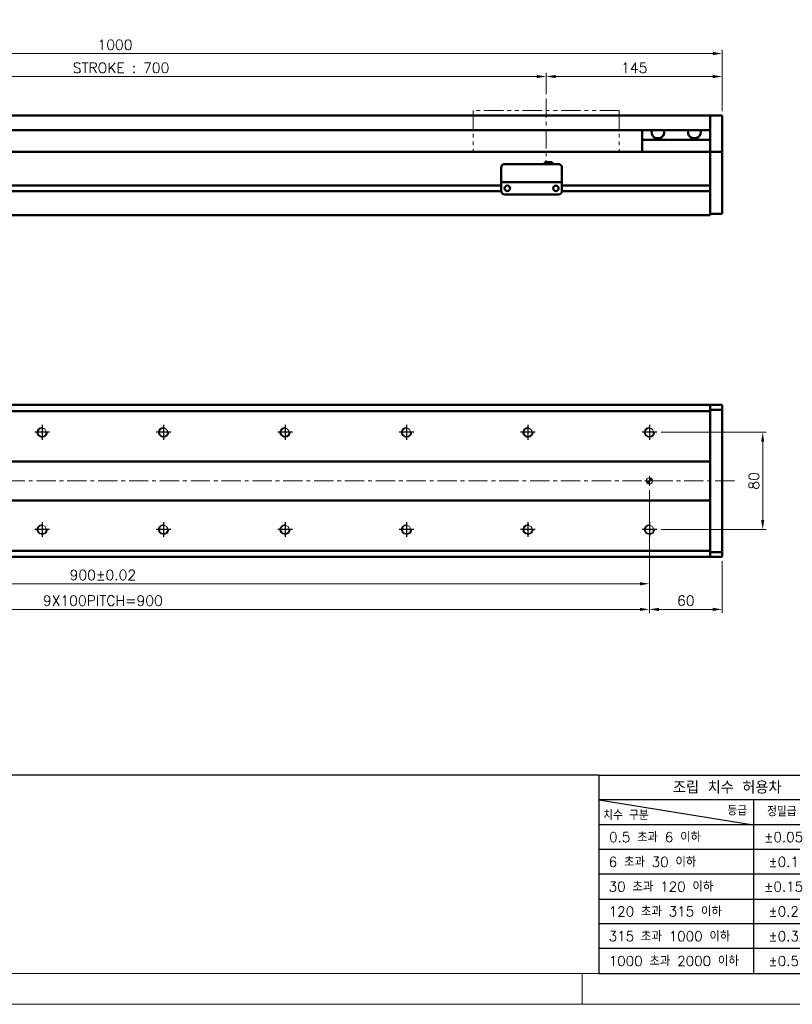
# Model space of a CAD drawing. Header units: millimetres. Extents: x 46891 to 50687, y 6223 to 10043.
# Tile 2 of 4: x 49154 to 49790, y 8529 to 9339. Entities that reach past the tile are written whole.
import ezdxf

# ---------------------------------------------------------------- set-up
doc = ezdxf.new("R2010")
doc.units = ezdxf.units.MM
doc.header["$LTSCALE"] = 0.5
doc.linetypes.add('CENTER', pattern=[50.8, 31.75, -6.35, 6.35, -6.35])
doc.linetypes.add('PHANTOM', pattern=[63.5, 31.75, -6.35, 6.35, -6.35, 6.35, -6.35])
doc.layers.get('0').update_dxf_attribs({"lineweight": 20})
doc.layers.add('1', color=1, linetype='CENTER', lineweight=13)
doc.layers.add('외형선(ISO)', color=7, linetype='Continuous', lineweight=50)
for name, color, linetype in [('3', 3, 'Continuous'), ('C', 1, 'CENTER'), ('DIM', 4, 'Continuous')]:
    doc.layers.add(name, color=color, linetype=linetype)
doc.styles.add('DSR TEXT', font='romans.shx', dxfattribs={"bigfont": 'whgtxt.shx'})
doc.styles.get("Standard").update_dxf_attribs({"font": 'romans.shx', "bigfont": 'whgtxt.shx'})
doc.dimstyles.new('DSR', dxfattribs={"dimscale": 2, "dimtxt": 3, "dimasz": 3, "dimexe": 0.5, "dimexo": 0.5, "dimgap": 0.5, "dimtad": 1, "dimdsep": 46, "dimtxsty": 'Standard', "dimcen": 2.5, "dimclrd": 4, "dimclre": 4, "dimclrt": 2, "dimadec": 0, "dimazin": 2, "dimtfac": 1, "dimtmove": 0, "dimatfit": 3, "dimfxl": 0, "dimlwd": -1, "dimlwe": -1, "dimarcsym": 0})

# ---------------------------------------------------------------- blocks, each defined once
blk = doc.blocks.new('A$C13F00394')
at = {"layer": '3'}
for p, q in [((0, 32), (-207.68, 32)), ((0, 32), (202.32, 32)), ((0, 32), (0, 0)), ((0, 28), (25, 24)), ((43.43, 28), (0, 28)), ((25, 28), (25, 0)), ((43.43, 24), (0, 24)), ((43.43, 20), (0, 20)), ((43.43, 16), (0, 16)), ((0, 12), (129.32, 12)), ((43.43, 8), (0, 8)), ((43.43, 4), (0, 4)), ((0, 0), (202.32, 0))]:
    blk.add_line(p, q, dxfattribs=at)
at = {"color": 0, "style": 'DSR TEXT'}
for s, height, p in [('조립 치수 허용차', 2, (11.97, 29.02)), ('등급', 1.5, (20.77, 25.52)), ('정밀급', 1.5, (27.18, 25.37)), ('치수 구분', 1.5, (0.69, 24.78)), (' 0.5 초과 6 이하', 1.6, (0.56, 21.19)), (' 6 초과 30 이하', 1.6, (0.49, 17.19)), (' 30 초과 120 이하', 1.6, (0.49, 13.19)), (' 120 초과 315 이하', 1.6, (0.49, 9.19)), (' 315 초과 1000 이하', 1.6, (0.49, 5.19)), (' 1000 초과 2000 이하', 1.6, (0.49, 1.19))]:
    blk.add_text(s, height=height, dxfattribs=at).set_placement(p)
at = {"color": 0, "char_height": 1.6, "attachment_point": 5, "style": 'DSR TEXT'}
for s, insert in [('%%P0.05', (29.85, 22)), ('%%P0.1', (29.85, 18)), ('%%P0.15', (29.85, 14)), ('%%P0.2', (29.85, 10)), ('%%P0.3', (29.85, 6)), ('%%P0.5', (29.85, 2))]:
    blk.add_mtext(s, dxfattribs=dict(at, insert=insert))
blk = doc.blocks.new('A$C1C1952E1')
at = {"color": 1}
blk.add_lwpolyline([(0, 0), (420, 0), (420, 297), (0, 297)], close=True, dxfattribs=at)
at = {"color": 3}
blk.add_lwpolyline([(5, 5), (415, 5), (415, 292), (5, 292)], close=True, dxfattribs=at)
blk = doc.blocks.new('*D85')
at = {"color": 1, "linetype": 'ByBlock'}
for p, q in [((48887.25, 9278.16), (48887.25, 9295.56)), ((49587.25, 9278.16), (49587.25, 9295.56)), ((48895.05, 9292.56), (49579.45, 9292.56))]:
    blk.add_line(p, q, dxfattribs=at)
at = {"color": 1}
for points in [[(48895.05, 9293.86), (48895.05, 9291.26), (48887.25, 9292.56)], [(49579.45, 9293.86), (49579.45, 9291.26), (49587.25, 9292.56)]]:
    blk.add_solid(points, dxfattribs=at)
at = {"layer": 'Defpoints', "color": 0}
for p in [(49587.25, 9292.56), (48887.25, 9274.56), (49587.25, 9274.56)]:
    blk.add_point(p, dxfattribs=at)
at = {"color": 3, "insert": (49237.25, 9299.76), "char_height": 8.4, "attachment_point": 5, "style": 'DSR TEXT'}
blk.add_mtext('STROKE : 700', dxfattribs=at)
blk = doc.blocks.new('*D86')
at = {"color": 1, "linetype": 'ByBlock'}
for p, q in [((49587.25, 9278.16), (49587.25, 9295.56)), ((49732.25, 9264.16), (49732.25, 9295.56)), ((49595.05, 9292.56), (49724.45, 9292.56))]:
    blk.add_line(p, q, dxfattribs=at)
at = {"color": 1}
for points in [[(49595.05, 9293.86), (49595.05, 9291.26), (49587.25, 9292.56)], [(49724.45, 9293.86), (49724.45, 9291.26), (49732.25, 9292.56)]]:
    blk.add_solid(points, dxfattribs=at)
at = {"layer": 'Defpoints', "color": 0}
for p in [(49732.25, 9292.56), (49587.25, 9274.56), (49732.25, 9260.56)]:
    blk.add_point(p, dxfattribs=at)
at = {"color": 3, "insert": (49659.75, 9299.76), "char_height": 8.4, "attachment_point": 5, "style": 'DSR TEXT'}
blk.add_mtext('145', dxfattribs=at)
blk = doc.blocks.new('*D83')
at = {"color": 1, "linetype": 'ByBlock'}
for p, q in [((48732.25, 9264.16), (48732.25, 9314.5)), ((49724.45, 9311.5), (48740.05, 9311.5)), ((49732.25, 9264.16), (49732.25, 9314.5))]:
    blk.add_line(p, q, dxfattribs=at)
at = {"color": 1}
for points in [[(48740.05, 9312.8), (48740.05, 9310.2), (48732.25, 9311.5)], [(49724.45, 9312.8), (49724.45, 9310.2), (49732.25, 9311.5)]]:
    blk.add_solid(points, dxfattribs=at)
at = {"layer": 'Defpoints', "color": 0}
for p in [(48732.25, 9311.5), (48732.25, 9260.56), (49732.25, 9260.56)]:
    blk.add_point(p, dxfattribs=at)
at = {"color": 3, "insert": (49232.25, 9318.7), "char_height": 8.4, "attachment_point": 5, "style": 'DSR TEXT'}
blk.add_mtext('1000', dxfattribs=at)
blk = doc.blocks.new('A$C33E56CC6')
h = blk.add_hatch()
h.set_pattern_fill('ANSI31', color=256, style=0)
h.set_pattern_definition([(45, (-7065.45672, -6508.5399), (-0.0883883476, 0.0883883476), [])])
h.paths.add_polyline_path([(4, 6.5, 0.414214), (1.5, 4), (4, 4)])
h.paths.add_polyline_path([(6.5, 4), (4, 4), (4, 1.5, 0.414214)])
blk.add_circle((4, 4), 2.5)
at = {"layer": '1'}
for p, q in [((0, 4), (8, 4)), ((4, 0), (4, 8))]:
    blk.add_line(p, q, dxfattribs=at)
blk = doc.blocks.new('tap8')
blk.add_circle((0, 0), 3.4)
at = {"layer": 'C', "color": 1, "linetype": 'CENTER'}
for p, q in [((-6.05, 0), (6.05, 0)), ((0, -6.05), (0, 6.05))]:
    blk.add_line(p, q, dxfattribs=at)
at = {"layer": 'DIM', "color": 3}
blk.add_arc((0, 0), 4, 263.84551, 189.43144, dxfattribs=at)
blk = doc.blocks.new('*D90')
at = {"color": 1, "linetype": 'ByBlock'}
for p, q in [((48772.25, 8952.15), (48772.25, 8872.13)), ((49672.25, 8952.15), (49672.25, 8872.13)), ((48780.05, 8875.13), (49664.45, 8875.13))]:
    blk.add_line(p, q, dxfattribs=at)
at = {"color": 1}
for points in [[(48780.05, 8876.43), (48780.05, 8873.83), (48772.25, 8875.13)], [(49664.45, 8876.43), (49664.45, 8873.83), (49672.25, 8875.13)]]:
    blk.add_solid(points, dxfattribs=at)
at = {"layer": 'Defpoints', "color": 0}
for p in [(48772.25, 8955.75), (49672.25, 8955.75), (49672.25, 8875.13)]:
    blk.add_point(p, dxfattribs=at)
at = {"color": 3, "insert": (49222.25, 8882.33), "char_height": 8.4, "attachment_point": 5, "style": 'DSR TEXT'}
blk.add_mtext('900%%P0.02', dxfattribs=at)
blk = doc.blocks.new('*D91')
at = {"color": 1, "linetype": 'ByBlock'}
for p, q in [((48772.25, 8908.54), (48772.25, 8851.01)), ((49672.25, 8908.54), (49672.25, 8851.01)), ((48780.05, 8854.01), (49664.45, 8854.01))]:
    blk.add_line(p, q, dxfattribs=at)
at = {"color": 1}
for points in [[(48780.05, 8855.31), (48780.05, 8852.71), (48772.25, 8854.01)], [(49664.45, 8855.31), (49664.45, 8852.71), (49672.25, 8854.01)]]:
    blk.add_solid(points, dxfattribs=at)
at = {"layer": 'Defpoints', "color": 0}
for p in [(48772.25, 8912.14), (49672.25, 8912.14), (49672.25, 8854.01)]:
    blk.add_point(p, dxfattribs=at)
at = {"color": 3, "insert": (49222.25, 8861.21), "char_height": 8.4, "attachment_point": 5, "style": 'DSR TEXT'}
blk.add_mtext('9X100PITCH=900', dxfattribs=at)
blk = doc.blocks.new('*D92')
at = {"color": 1, "linetype": 'ByBlock'}
for p, q in [((49672.25, 8908.54), (49672.25, 8851.01)), ((49732.25, 8893.65), (49732.25, 8851.01)), ((49680.05, 8854.01), (49724.45, 8854.01))]:
    blk.add_line(p, q, dxfattribs=at)
at = {"color": 1}
for points in [[(49680.05, 8855.31), (49680.05, 8852.71), (49672.25, 8854.01)], [(49724.45, 8855.31), (49724.45, 8852.71), (49732.25, 8854.01)]]:
    blk.add_solid(points, dxfattribs=at)
at = {"layer": 'Defpoints', "color": 0}
for p in [(49672.25, 8912.14), (49732.25, 8897.25), (49732.25, 8854.01)]:
    blk.add_point(p, dxfattribs=at)
at = {"color": 3, "insert": (49702.25, 8861.21), "char_height": 8.4, "attachment_point": 5, "style": 'DSR TEXT'}
blk.add_mtext('60', dxfattribs=at)
blk = doc.blocks.new('*D94')
at = {"color": 1, "linetype": 'ByBlock'}
for p, q in [((49681.9, 8999.75), (49768.5, 8999.75)), ((49765.5, 8927.55), (49765.5, 8991.95)), ((49681.9, 8919.75), (49768.5, 8919.75))]:
    blk.add_line(p, q, dxfattribs=at)
at = {"color": 1}
for points in [[(49764.2, 8991.95), (49766.8, 8991.95), (49765.5, 8999.75)], [(49764.2, 8927.55), (49766.8, 8927.55), (49765.5, 8919.75)]]:
    blk.add_solid(points, dxfattribs=at)
at = {"layer": 'Defpoints', "color": 0}
for p in [(49678.3, 8999.75), (49765.5, 8999.75), (49678.3, 8919.75)]:
    blk.add_point(p, dxfattribs=at)
at = {"color": 3, "insert": (49758.3, 8959.75), "char_height": 8.4, "attachment_point": 5, "rotation": 90, "style": 'DSR TEXT'}
blk.add_mtext('80', dxfattribs=at)

msp = doc.modelspace()

# ---------------------------------------------------------------- linework, layer by layer
at = {"color": 6, "linetype": 'PHANTOM'}
for p, q in [((49647.25224, 9264.55564), (49527.25224, 9264.55564)), ((49527.25224, 9264.55564), (49527.25224, 9230.55564)), ((49647.25224, 9264.55564), (49647.25224, 9230.55564))]:
    msp.add_line(p, q, dxfattribs=at)
at = {"color": 1}
msp.add_line((49616.94052, 8554.47812), (49616.94052, 8528.99552), dxfattribs=at)
at = {"layer": '1'}
for p, q in [((49587.25224, 9274.55564), (49587.25224, 9220.55564)), ((49742.25224, 8959.74981), (48722.25224, 8959.74981))]:
    msp.add_line(p, q, dxfattribs=at)
at = {"layer": '3'}
msp.add_line((49630.61213, 8554.47812), (50661.72712, 8554.47812), dxfattribs=at)
at = {"layer": '외형선(ISO)'}
for p, q in [((48947.25224, 9260.55564), (49722.25224, 9260.55564)), ((49722.25224, 9260.55564), (49722.25224, 9258.55564)), ((49722.25224, 9260.55564), (49732.25224, 9260.55564)), ((49722.25224, 9258.55564), (49722.25224, 9260.55564)), ((49722.25224, 9257.77112), (49722.25224, 9258.55564)), ((49722.25224, 9258.55564), (49722.25224, 9257.77112)), ((49722.25224, 9257.27241), (49722.25224, 9257.77112)), ((49722.25224, 9257.77112), (49722.25224, 9257.27241)), ((49722.25224, 9257.27241), (49722.25224, 9256.20393)), ((49722.25224, 9256.20393), (49722.25224, 9257.27241)), ((49722.25224, 9256.20393), (49722.25224, 9253.21813)), ((49722.25224, 9253.21813), (49722.25224, 9256.20393)), ((49732.25224, 9258.55564), (49732.25224, 9260.55564)), ((49732.25224, 9258.55564), (49732.25224, 9257.77112)), ((49732.25224, 9257.77112), (49732.25224, 9257.27241)), ((49732.25224, 9256.20393), (49732.25224, 9257.27241)), ((49732.25224, 9253.21813), (49732.25224, 9256.20393)), ((48947.25224, 9248.55564), (49722.25224, 9248.55564)), ((49666.25224, 9240.55564), (49666.25224, 9248.55564)), ((49722.25224, 9244.65382), (49722.25224, 9253.21813)), ((49722.25224, 9253.21813), (49722.25224, 9249.05564)), ((49732.25224, 9253.21813), (49732.25224, 9244.65382)), ((49722.25224, 9240.55564), (49666.25224, 9240.55564)), ((49666.25224, 9230.55564), (49666.25224, 9240.55564)), ((49722.25224, 9242.55853), (49722.25224, 9244.65382)), ((49722.25224, 9231.13658), (49722.25224, 9242.55853)), ((49732.25224, 9244.65382), (49732.25224, 9242.55853)), ((49732.25224, 9242.55853), (49732.25224, 9231.13658)), ((49722.25224, 9230.55564), (48892.25224, 9230.55564)), ((49722.25224, 9230.55564), (49722.25224, 9231.13658)), ((49722.25224, 9227.55564), (49722.25224, 9230.55564)), ((49722.25224, 9230.55564), (49722.25224, 9227.55564)), ((49722.25224, 9230.55564), (49732.25224, 9230.55564)), ((49732.25224, 9231.13658), (49732.25224, 9230.55564)), ((49732.25224, 9227.55564), (49732.25224, 9230.55564)), ((49586.25224, 9222.05579), (49586.25224, 9220.5558)), ((49586.25224, 9222.05579), (49592.25224, 9222.05579)), ((49592.25224, 9222.05579), (49592.25224, 9220.5558)), ((49722.25224, 9227.55564), (49722.25224, 9203.00564)), ((49722.25224, 9184.79828), (49722.25224, 9227.55564)), ((49732.25224, 9227.55564), (49732.25224, 9184.79828)), ((49550.25224, 9207.5558), (49550.25224, 9217.5558)), ((49553.25224, 9220.5558), (49597.25224, 9220.5558)), ((49600.25224, 9217.5558), (49600.25224, 9207.5558)), ((49550.25224, 9207.5558), (49550.25224, 9205.55579)), ((49600.25224, 9205.55579), (49600.25224, 9207.5558)), ((49550.26269, 9198.30564), (48946.2418, 9198.30564)), ((49550.26269, 9198.30564), (48946.2418, 9198.30564)), ((49550.25224, 9202.80564), (48946.25224, 9202.80564)), ((49550.25224, 9202.80564), (48946.25224, 9202.80564)), ((49550.25224, 9205.55577), (49550.25224, 9205.55579)), ((49550.25224, 9205.55579), (49600.25224, 9205.55579)), ((49550.25224, 9205.05576), (49550.25224, 9205.55577)), ((49550.25224, 9205.55577), (49553.02274, 9205.55577)), ((49550.25224, 9198.55576), (49550.25224, 9205.05576)), ((49555.27558, 9202.80564), (49555.22891, 9202.80564)), ((49555.48174, 9205.55577), (49557.75224, 9205.55577)), ((49562.75224, 9205.55577), (49587.75224, 9205.55577)), ((49592.75224, 9205.55577), (49595.02274, 9205.55577)), ((49595.27558, 9202.80564), (49595.22891, 9202.80564)), ((49597.48174, 9205.55577), (49600.25224, 9205.55577)), ((49722.25224, 9198.30564), (49600.2418, 9198.30564)), ((49600.25224, 9205.55579), (49600.25224, 9205.55577)), ((49600.25224, 9205.55577), (49600.25224, 9205.05576)), ((49600.25224, 9205.05576), (49600.25224, 9198.55576)), ((49722.25224, 9202.80564), (49600.25224, 9202.80564)), ((49722.25224, 9198.10564), (49722.25224, 9184.79828)), ((49553.25224, 9195.55576), (49597.25224, 9195.55576)), ((49722.25224, 9182.67696), (49722.25224, 9184.79828)), ((49722.25224, 9184.79828), (49722.25224, 9182.67696)), ((49722.25224, 9182.67696), (49722.25224, 9178.55564)), ((49722.25224, 9179.55564), (49722.25224, 9182.67696)), ((49732.25224, 9182.67696), (49732.25224, 9184.79828)), ((49732.25224, 9182.67696), (49732.25224, 9179.55564)), ((48742.25224, 9178.55564), (49722.25224, 9178.55564)), ((49722.25224, 9179.55564), (49732.25224, 9179.55564)), ((49722.25224, 9022.24981), (48742.25224, 9022.24981)), ((49722.25224, 9022.24981), (49722.25224, 9021.37113)), ((49722.25224, 9021.37113), (49722.25224, 9022.24981)), ((49722.25224, 9022.24981), (49732.25224, 9022.24981)), ((49722.25224, 9017.24981), (49722.25224, 9021.37113)), ((49722.25224, 9021.37113), (49722.25224, 9018.24981)), ((49732.25224, 9022.24981), (49732.25224, 9021.37113)), ((49732.25224, 9018.24981), (49732.25224, 9021.37113)), ((49722.25224, 9017.24981), (48742.25224, 9017.24981)), ((49722.25224, 9018.24981), (49732.25224, 9018.24981)), ((49722.25224, 8975.74981), (49722.25224, 9017.24981)), ((49732.25224, 8901.24981), (49732.25224, 9018.24981)), ((48742.25224, 8975.74981), (49722.25224, 8975.74981)), ((49722.25224, 8974.89626), (49722.25224, 8975.74981)), ((49722.25224, 8974.5427), (49722.25224, 8974.89626)), ((49722.25224, 8944.95692), (49722.25224, 8974.5427)), ((49722.25224, 8974.5427), (49722.25224, 8944.95692)), ((49722.25224, 8943.74981), (48742.25224, 8943.74981)), ((49722.25224, 8944.60336), (49722.25224, 8944.95692)), ((49722.25224, 8943.74981), (49722.25224, 8944.60336)), ((49722.25224, 8902.24981), (49722.25224, 8943.74981)), ((48742.25224, 8902.24981), (49722.25224, 8902.24981)), ((49722.25224, 8898.12849), (49722.25224, 8902.24981)), ((49722.25224, 8901.24981), (49722.25224, 8898.12849)), ((49722.25224, 8901.24981), (49732.25224, 8901.24981)), ((49722.25224, 8898.12849), (49722.25224, 8897.24981)), ((49722.25224, 8897.24981), (49722.25224, 8898.12849)), ((49732.25224, 8898.12849), (49732.25224, 8901.24981)), ((49732.25224, 8898.12849), (49732.25224, 8897.24981)), ((49722.25224, 8897.24981), (48742.25224, 8897.24981)), ((49722.25224, 8897.24981), (49732.25224, 8897.24981))]:
    msp.add_line(p, q, dxfattribs=at)
for centre in [(49555.25224, 9200.55576), (49595.25224, 9200.55576)]:
    msp.add_circle(centre, 2.25, dxfattribs=at)
for centre, start, end in [((49553.25224, 9217.5558), 90, 180), ((49597.25224, 9217.5558), 0, 90), ((49553.25224, 9198.55576), 180, 270), ((49597.25224, 9198.55576), 270, 0)]:
    msp.add_arc(centre, 3, start, end, dxfattribs=at)
for centre, major_axis, ratio, start_param, end_param in [((49679.25224, 9246.55564), (5.25, 0), 0.923076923, 2.716178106, 6.708599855), ((49709.25224, 9246.55564), (5.25, 0), 0.923076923, 2.716178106, 6.708599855), ((49554.25224, 9205.55579), (-1.2295, 0), 0.00001, 3.138702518, 6.280295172), ((49560.25224, 9205.55579), (-2.5, 0), 0.00001, 3.141592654, 6.283185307), ((49590.25224, 9205.55579), (-2.5, 0), 0.00001, 3.141592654, 6.283185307), ((49596.25224, 9205.55579), (-1.2295, 0), 0.00001, 3.140629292, 6.282221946)]:
    msp.add_ellipse(centre, major_axis=major_axis, ratio=ratio, start_param=start_param, end_param=end_param, dxfattribs=at)

# ---------------------------------------------------------------- block references
at = {"xscale": 5.096520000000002, "yscale": 5.096520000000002, "zscale": 5.096520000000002}
for name, p in [('A$C1C1952E1', (48546.67132, 8528.99552)), ('A$C13F00394', (49630.61214, 8554.47812))]:
    msp.add_blockref(name, p, dxfattribs=at)
at = {"xscale": -1}
for name, p, rotation in [('tap8', (49172.25224, 8999.74981), 90), ('tap8', (49272.25224, 8999.74981), 90), ('tap8', (49372.25224, 8999.74981), 90), ('tap8', (49472.25224, 8999.74981), 90), ('tap8', (49572.25224, 8999.74981), 90), ('tap8', (49672.25224, 8999.74981), 90), ('A$C33E56CC6', (49668.25224, 8963.74981), 180), ('tap8', (49172.25224, 8919.74981), 90), ('tap8', (49272.25224, 8919.74981), 90), ('tap8', (49372.25224, 8919.74981), 90), ('tap8', (49472.25224, 8919.74981), 90), ('tap8', (49572.25224, 8919.74981), 90), ('tap8', (49672.25224, 8919.74981), 90)]:
    msp.add_blockref(name, p, dxfattribs=dict(at, rotation=rotation))

# ---------------------------------------------------------------- dimensions: what is measured, and where the dimension line sits
for base, p1, p2, picture, middle in [((48732.25224, 9311.50123), (49732.25224, 9260.55564), (48732.25224, 9260.55564), '*D83', (49232.25224, 9318.70123)), ((49732.25224, 9292.55749), (49587.25224, 9274.55564), (49732.25224, 9260.55564), '*D86', (49659.75224, 9299.75749)), ((49732.25224, 8854.01487), (49672.25224, 8912.13817), (49732.25224, 8897.24981), '*D92', (49702.25224, 8861.21487))]:
    dim = msp.add_linear_dim(base=base, p1=p1, p2=p2, dimstyle='DSR', override={"dimscale": 3, "dimtxt": 2.8, "dimasz": 2.600136, "dimexe": 1, "dimexo": 1.2, "dimgap": 1, "dimdec": 4, "dimtxsty": 'DSR TEXT', "dimclrd": 1, "dimclre": 1, "dimclrt": 3, "dimtdec": 4, "dimtix": 1})
    dim.commit()
    dim.dimension.update_dxf_attribs({"geometry": picture, "text_midpoint": middle})
for base, p1, p2, text, picture, middle in [((49587.25224, 9292.55749), (48887.25224, 9274.55564), (49587.25224, 9274.55564), 'STROKE : <>', '*D85', (49237.25224, 9299.75749)), ((49672.25224, 8875.12653), (48772.25224, 8955.74981), (49672.25224, 8955.74981), '<>%%P0.02', '*D90', (49222.25224, 8882.32653)), ((49672.25224, 8854.01487), (48772.25224, 8912.13817), (49672.25224, 8912.13817), '9X100PITCH=<>', '*D91', (49222.25224, 8861.21487))]:
    dim = msp.add_linear_dim(base=base, p1=p1, p2=p2, text=text, dimstyle='DSR', override={"dimscale": 3, "dimtxt": 2.8, "dimasz": 2.600136, "dimexe": 1, "dimexo": 1.2, "dimgap": 1, "dimdec": 4, "dimtxsty": 'DSR TEXT', "dimclrd": 1, "dimclre": 1, "dimclrt": 3, "dimtdec": 4, "dimtix": 1})
    dim.commit()
    dim.dimension.update_dxf_attribs({"geometry": picture, "text_midpoint": middle})
dim = msp.add_linear_dim(base=(49765.50158, 8999.74981), p1=(49678.29922, 8919.74981), p2=(49678.29922, 8999.74981), angle=270, dimstyle='DSR', override={"dimscale": 3, "dimtxt": 2.8, "dimasz": 2.600136, "dimexe": 1, "dimexo": 1.2, "dimgap": 1, "dimdec": 4, "dimtxsty": 'DSR TEXT', "dimclrd": 1, "dimclre": 1, "dimclrt": 3, "dimtdec": 4, "dimtix": 1})
dim.commit()
dim.dimension.update_dxf_attribs({"geometry": '*D94', "text_midpoint": (49758.30158, 8959.74981)})

doc.saveas('drawing.dxf')
